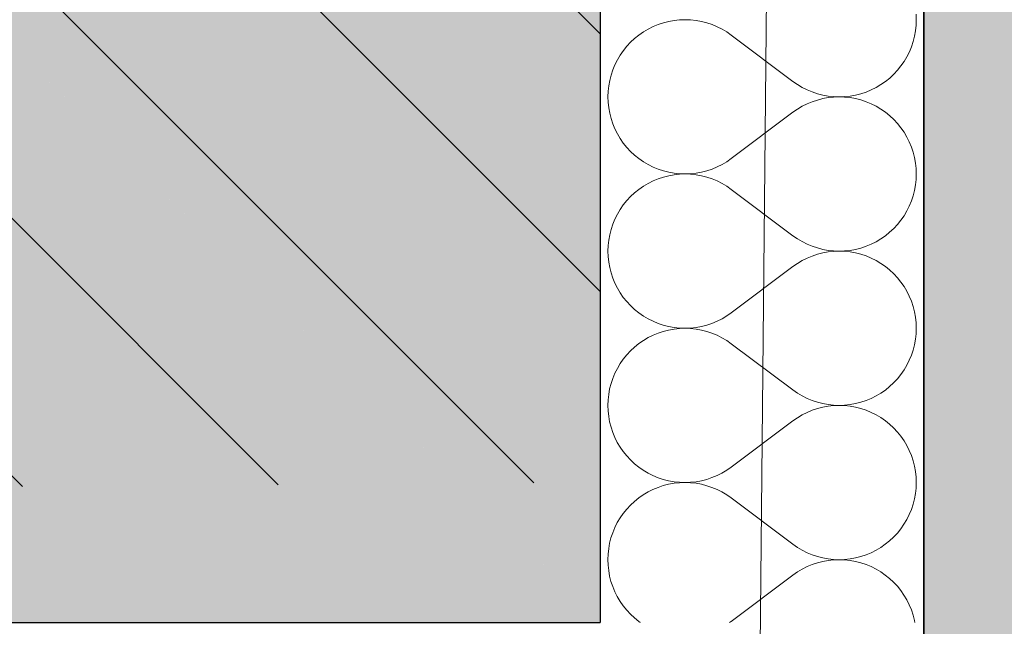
# Model space of a CAD drawing. Header units: millimetres. Extents: x -40276 to 214973, y -147941 to 35228.
# Tile 171 of 256: x -609 to -123, y 348 to 648. Entities that reach past the tile are written whole.
import ezdxf

# ---------------------------------------------------------------- set-up
doc = ezdxf.new("R2010")
doc.units = ezdxf.units.MM
doc.header["$MEASUREMENT"] = 0
doc.linetypes.add('Wipeout_Contour', pattern=[1000, 0, -1000])
for name, color, linetype in [('1._POHLED ZÁPADNÍ_2_0_plochy', 7, 'Continuous'), ('1._POHLED ZÁPADNÍ_2_2D prvky - obecné', 7, 'Continuous'), ('1._POHLED ZÁPADNÍ_2_akustické prvky', 7, 'Continuous'), ('1._POHLED ZÁPADNÍ_2_BT_ortho', 7, 'Continuous'), ('1._POHLED ZÁPADNÍ_2_Nové_Výplně – Řezové', 7, 'Continuous'), ('1._POHLED ZÁPADNÍ_2_Situace - terén', 7, 'Continuous'), ('1._POHLED ZÁPADNÍ_2_Výplně – Řezové', 7, 'Continuous')]:
    doc.layers.add(name, color=color, linetype=linetype)

# ---------------------------------------------------------------- blocks, each defined once
blk = doc.blocks.new('*X12', base_point=(-42174.69, -26223.67))
at = {"layer": '1._POHLED ZÁPADNÍ_2_Nové_Výplně – Řezové', "color": 21, "linetype": 'Continuous', "lineweight": 20, "true_color": 0xffaaaa}
for p, q in [((-286.1, 647.27), (-288.78, 646.79)), ((-283.39, 647.56), (-286.1, 647.27)), ((-280.67, 647.66), (-283.39, 647.56)), ((-277.96, 647.56), (-280.67, 647.66)), ((-275.25, 647.27), (-277.96, 647.56)), ((-272.57, 646.78), (-275.25, 647.27)), ((-166.41, 647.64), (-166.51, 650.36)), ((-166.51, 644.92), (-166.41, 647.64)), ((-298.94, 643.01), (-301.28, 641.62)), ((-296.51, 644.23), (-298.94, 643.01)), ((-293.99, 645.26), (-296.51, 644.23)), ((-291.41, 646.12), (-293.99, 645.26)), ((-288.78, 646.79), (-291.41, 646.12)), ((-269.94, 646.11), (-272.57, 646.78)), ((-267.36, 645.24), (-269.94, 646.11)), ((-264.85, 644.2), (-267.36, 645.24)), ((-262.41, 642.98), (-264.85, 644.2)), ((-260.08, 641.59), (-262.41, 642.98)), ((-166.8, 642.22), (-166.51, 644.92)), ((-305.64, 638.37), (-307.63, 636.51)), ((-303.52, 640.07), (-305.64, 638.37)), ((-301.28, 641.62), (-303.52, 640.07)), ((-257.84, 640.04), (-260.08, 641.59)), ((-227.37, 617.17), (-257.84, 640.04)), ((-167.96, 636.91), (-167.29, 639.54)), ((-167.29, 639.54), (-166.8, 642.22)), ((-309.48, 634.52), (-311.19, 632.4)), ((-307.63, 636.51), (-309.48, 634.52)), ((-169.86, 631.81), (-168.82, 634.32)), ((-168.82, 634.32), (-167.96, 636.91)), ((-314.13, 627.83), (-315.35, 625.4)), ((-312.74, 630.17), (-314.13, 627.83)), ((-311.19, 632.4), (-312.74, 630.17)), ((-172.47, 627.04), (-171.08, 629.38)), ((-171.08, 629.38), (-169.86, 631.81)), ((-316.39, 622.89), (-317.25, 620.31)), ((-315.35, 625.4), (-316.39, 622.89)), ((-175.73, 622.69), (-174.02, 624.81)), ((-174.02, 624.81), (-172.47, 627.04)), ((-317.25, 620.31), (-317.93, 617.67)), ((-181.69, 617.14), (-179.58, 618.84)), ((-179.58, 618.84), (-177.58, 620.7)), ((-177.58, 620.7), (-175.73, 622.69)), ((-318.41, 614.99), (-318.7, 612.29)), ((-317.93, 617.67), (-318.41, 614.99)), ((-227.37, 617.17), (-225.14, 615.62)), ((-225.14, 615.62), (-222.8, 614.23)), ((-222.8, 614.23), (-220.37, 613.01)), ((-188.7, 612.99), (-186.27, 614.2)), ((-186.27, 614.2), (-183.93, 615.59)), ((-183.93, 615.59), (-181.69, 617.14)), ((-318.7, 612.29), (-318.8, 609.57)), ((-318.8, 609.57), (-318.7, 606.85)), ((-220.37, 613.01), (-217.85, 611.97)), ((-217.85, 611.97), (-215.27, 611.11)), ((-215.27, 611.11), (-212.64, 610.43)), ((-212.64, 608.68), (-215.27, 608)), ((-212.64, 610.43), (-209.96, 609.94)), ((-209.96, 609.16), (-212.64, 608.68)), ((-209.96, 609.94), (-207.26, 609.65)), ((-207.26, 609.45), (-209.96, 609.16)), ((-207.26, 609.65), (-204.54, 609.55)), ((-204.54, 609.55), (-207.26, 609.45)), ((-204.54, 609.55), (-201.82, 609.65)), ((-201.82, 609.46), (-204.54, 609.55)), ((-201.82, 609.65), (-199.11, 609.94)), ((-199.11, 609.17), (-201.82, 609.46)), ((-199.11, 609.94), (-196.44, 610.42)), ((-196.44, 608.69), (-199.11, 609.17)), ((-196.44, 610.42), (-193.8, 611.09)), ((-193.8, 608.01), (-196.44, 608.69)), ((-193.8, 611.09), (-191.22, 611.95)), ((-191.22, 611.95), (-188.7, 612.99)), ((-318.7, 606.85), (-318.41, 604.14)), ((-318.41, 604.14), (-317.93, 601.47)), ((-225.14, 603.49), (-227.37, 601.94)), ((-222.8, 604.88), (-225.14, 603.49)), ((-220.37, 606.1), (-222.8, 604.88)), ((-217.86, 607.14), (-220.37, 606.1)), ((-215.27, 608), (-217.86, 607.14)), ((-191.22, 607.16), (-193.8, 608.01)), ((-188.71, 606.11), (-191.22, 607.16)), ((-186.27, 604.9), (-188.71, 606.11)), ((-183.93, 603.51), (-186.27, 604.9)), ((-181.7, 601.96), (-183.93, 603.51)), ((-317.93, 601.47), (-317.26, 598.83)), ((-317.26, 598.83), (-316.4, 596.25)), ((-227.37, 601.94), (-257.85, 579.08)), ((-179.58, 600.25), (-181.7, 601.96)), ((-177.59, 598.4), (-179.58, 600.25)), ((-316.4, 596.25), (-315.36, 593.74)), ((-315.36, 593.74), (-314.14, 591.3)), ((-175.73, 596.41), (-177.59, 598.4)), ((-174.03, 594.29), (-175.73, 596.41)), ((-172.47, 592.06), (-174.03, 594.29)), ((-314.14, 591.3), (-312.75, 588.96)), ((-312.75, 588.96), (-311.2, 586.73)), ((-171.09, 589.72), (-172.47, 592.06)), ((-169.87, 587.28), (-171.09, 589.72)), ((-311.2, 586.73), (-309.49, 584.61)), ((-309.49, 584.61), (-307.64, 582.62)), ((-168.83, 584.77), (-169.87, 587.28)), ((-167.97, 582.19), (-168.83, 584.77)), ((-307.64, 582.62), (-305.65, 580.77)), ((-305.65, 580.77), (-303.53, 579.06)), ((-303.53, 579.06), (-301.29, 577.51)), ((-260.09, 577.53), (-257.85, 579.08)), ((-167.29, 579.55), (-167.97, 582.19)), ((-166.81, 576.88), (-167.29, 579.55)), ((-301.29, 577.51), (-298.95, 576.12)), ((-298.95, 576.12), (-296.52, 574.91)), ((-296.52, 574.91), (-294, 573.86)), ((-267.37, 573.88), (-264.86, 574.92)), ((-264.86, 574.92), (-262.42, 576.14)), ((-262.42, 576.14), (-260.09, 577.53)), ((-166.52, 574.17), (-166.81, 576.88)), ((-166.42, 571.45), (-166.52, 574.17)), ((-291.42, 569.93), (-294.01, 569.07)), ((-294, 573.86), (-291.42, 573.01)), ((-291.42, 573.01), (-288.79, 572.34)), ((-288.79, 570.6), (-291.42, 569.93)), ((-288.79, 572.34), (-286.11, 571.85)), ((-286.11, 571.08), (-288.79, 570.6)), ((-286.11, 571.85), (-283.4, 571.56)), ((-283.4, 571.37), (-286.11, 571.08)), ((-283.4, 571.56), (-280.69, 571.47)), ((-280.69, 571.47), (-283.4, 571.37)), ((-280.69, 571.47), (-277.97, 571.57)), ((-277.97, 571.37), (-280.69, 571.47)), ((-277.97, 571.57), (-275.26, 571.86)), ((-275.26, 571.08), (-277.97, 571.37)), ((-275.26, 571.86), (-272.58, 572.34)), ((-272.59, 570.59), (-275.26, 571.08)), ((-269.95, 569.92), (-272.59, 570.59)), ((-272.58, 572.34), (-269.95, 573.02)), ((-269.95, 573.02), (-267.37, 573.88)), ((-267.37, 569.05), (-269.95, 569.92)), ((-166.52, 568.73), (-166.42, 571.45)), ((-301.29, 565.43), (-303.53, 563.88)), ((-298.95, 566.82), (-301.29, 565.43)), ((-296.52, 568.03), (-298.95, 566.82)), ((-294.01, 569.07), (-296.52, 568.03)), ((-264.86, 568.01), (-267.37, 569.05)), ((-262.43, 566.79), (-264.86, 568.01)), ((-260.09, 565.4), (-262.43, 566.79)), ((-257.85, 563.85), (-260.09, 565.4)), ((-167.3, 563.35), (-166.81, 566.03)), ((-166.81, 566.03), (-166.52, 568.73)), ((-307.64, 560.32), (-309.49, 558.33)), ((-305.65, 562.18), (-307.64, 560.32)), ((-303.53, 563.88), (-305.65, 562.18)), ((-227.38, 540.98), (-257.85, 563.85)), ((-168.83, 558.13), (-167.97, 560.72)), ((-167.97, 560.72), (-167.3, 563.35)), ((-311.2, 556.21), (-312.76, 553.98)), ((-309.49, 558.33), (-311.2, 556.21)), ((-171.09, 553.19), (-169.87, 555.62)), ((-169.87, 555.62), (-168.83, 558.13)), ((-314.14, 551.64), (-315.36, 549.21)), ((-312.76, 553.98), (-314.14, 551.64)), ((-174.03, 548.62), (-172.48, 550.85)), ((-172.48, 550.85), (-171.09, 553.19)), ((-316.4, 546.7), (-317.26, 544.11)), ((-315.36, 549.21), (-316.4, 546.7)), ((-177.59, 544.51), (-175.74, 546.5)), ((-175.74, 546.5), (-174.03, 548.62)), ((-317.94, 541.48), (-318.42, 538.8)), ((-317.26, 544.11), (-317.94, 541.48)), ((-227.38, 540.98), (-225.15, 539.43)), ((-183.94, 539.4), (-181.71, 540.95)), ((-181.71, 540.95), (-179.59, 542.65)), ((-179.59, 542.65), (-177.59, 544.51)), ((-318.71, 536.1), (-318.81, 533.38)), ((-318.42, 538.8), (-318.71, 536.1)), ((-225.15, 539.43), (-222.81, 538.04)), ((-222.81, 538.04), (-220.38, 536.82)), ((-220.38, 536.82), (-217.87, 535.78)), ((-217.87, 535.78), (-215.28, 534.91)), ((-193.81, 534.9), (-191.23, 535.76)), ((-191.23, 535.76), (-188.72, 536.79)), ((-188.72, 536.79), (-186.28, 538.01)), ((-186.28, 538.01), (-183.94, 539.4)), ((-318.81, 533.38), (-318.71, 530.66)), ((-318.71, 530.66), (-318.42, 527.95)), ((-217.87, 530.95), (-220.38, 529.91)), ((-215.29, 531.81), (-217.87, 530.95)), ((-212.65, 532.49), (-215.29, 531.81)), ((-215.28, 534.91), (-212.65, 534.24)), ((-212.65, 534.24), (-209.97, 533.75)), ((-209.97, 532.97), (-212.65, 532.49)), ((-209.97, 533.75), (-207.27, 533.46)), ((-207.27, 533.26), (-209.97, 532.97)), ((-207.27, 533.46), (-204.55, 533.36)), ((-204.55, 533.36), (-207.27, 533.26)), ((-204.55, 533.36), (-201.83, 533.46)), ((-201.83, 533.27), (-204.55, 533.36)), ((-201.83, 533.46), (-199.13, 533.75)), ((-199.13, 532.98), (-201.83, 533.27)), ((-199.13, 533.75), (-196.45, 534.23)), ((-196.45, 532.49), (-199.13, 532.98)), ((-196.45, 534.23), (-193.81, 534.9)), ((-193.81, 531.82), (-196.45, 532.49)), ((-191.23, 530.96), (-193.81, 531.82)), ((-188.72, 529.92), (-191.23, 530.96)), ((-318.42, 527.95), (-317.94, 525.28)), ((-227.38, 525.75), (-257.86, 502.89)), ((-225.15, 527.3), (-227.38, 525.75)), ((-222.81, 528.69), (-225.15, 527.3)), ((-220.38, 529.91), (-222.81, 528.69)), ((-186.28, 528.71), (-188.72, 529.92)), ((-183.94, 527.32), (-186.28, 528.71)), ((-181.71, 525.77), (-183.94, 527.32)), ((-179.59, 524.06), (-181.71, 525.77)), ((-317.94, 525.28), (-317.27, 522.64)), ((-317.27, 522.64), (-316.41, 520.06)), ((-177.6, 522.21), (-179.59, 524.06)), ((-175.74, 520.22), (-177.6, 522.21)), ((-316.41, 520.06), (-315.37, 517.55)), ((-315.37, 517.55), (-314.15, 515.11)), ((-174.04, 518.1), (-175.74, 520.22)), ((-172.48, 515.87), (-174.04, 518.1)), ((-171.1, 513.53), (-172.48, 515.87)), ((-314.15, 515.11), (-312.76, 512.77)), ((-312.76, 512.77), (-311.21, 510.54)), ((-169.88, 511.09), (-171.1, 513.53)), ((-168.84, 508.58), (-169.88, 511.09)), ((-311.21, 510.54), (-309.5, 508.42)), ((-309.5, 508.42), (-307.65, 506.43)), ((-307.65, 506.43), (-305.66, 504.58)), ((-167.98, 506), (-168.84, 508.58)), ((-305.66, 504.58), (-303.54, 502.87)), ((-303.54, 502.87), (-301.3, 501.32)), ((-301.3, 501.32), (-298.96, 499.93)), ((-262.43, 499.95), (-260.1, 501.34)), ((-260.1, 501.34), (-257.86, 502.89)), ((-167.3, 503.36), (-167.98, 506)), ((-166.82, 500.69), (-167.3, 503.36)), ((-298.96, 499.93), (-296.53, 498.71)), ((-296.53, 498.71), (-294.02, 497.67)), ((-294.02, 497.67), (-291.43, 496.82)), ((-291.43, 496.82), (-288.8, 496.14)), ((-272.6, 496.15), (-269.96, 496.83)), ((-269.96, 496.83), (-267.38, 497.69)), ((-267.38, 497.69), (-264.87, 498.73)), ((-264.87, 498.73), (-262.43, 499.95)), ((-166.53, 497.98), (-166.82, 500.69)), ((-166.43, 495.26), (-166.53, 497.98)), ((-296.53, 491.84), (-298.96, 490.63)), ((-294.02, 492.88), (-296.53, 491.84)), ((-291.43, 493.74), (-294.02, 492.88)), ((-288.8, 494.41), (-291.43, 493.74)), ((-288.8, 496.14), (-286.12, 495.66)), ((-286.12, 494.89), (-288.8, 494.41)), ((-286.12, 495.66), (-283.41, 495.37)), ((-283.41, 495.18), (-286.12, 494.89)), ((-283.41, 495.37), (-280.7, 495.28)), ((-280.7, 495.28), (-283.41, 495.18)), ((-280.7, 495.28), (-277.98, 495.38)), ((-277.98, 495.18), (-280.7, 495.28)), ((-277.98, 495.38), (-275.27, 495.67)), ((-275.27, 494.88), (-277.98, 495.18)), ((-275.27, 495.67), (-272.6, 496.15)), ((-272.6, 494.4), (-275.27, 494.88)), ((-269.96, 493.72), (-272.6, 494.4)), ((-267.38, 492.86), (-269.96, 493.72)), ((-264.87, 491.82), (-267.38, 492.86)), ((-262.44, 490.6), (-264.87, 491.82)), ((-166.82, 489.84), (-166.53, 492.54)), ((-166.53, 492.54), (-166.43, 495.26)), ((-303.54, 487.69), (-305.66, 485.98)), ((-301.3, 489.24), (-303.54, 487.69)), ((-298.96, 490.63), (-301.3, 489.24)), ((-260.1, 489.21), (-262.44, 490.6)), ((-257.86, 487.66), (-260.1, 489.21)), ((-227.39, 464.79), (-257.86, 487.66)), ((-167.98, 484.52), (-167.31, 487.16)), ((-167.31, 487.16), (-166.82, 489.84)), ((-309.51, 482.14), (-311.21, 480.02)), ((-307.65, 484.13), (-309.51, 482.14)), ((-305.66, 485.98), (-307.65, 484.13)), ((-169.88, 479.43), (-168.84, 481.94)), ((-168.84, 481.94), (-167.98, 484.52)), ((-312.77, 477.79), (-314.15, 475.45)), ((-311.21, 480.02), (-312.77, 477.79)), ((-172.49, 474.66), (-171.1, 477)), ((-171.1, 477), (-169.88, 479.43)), ((-315.37, 473.02), (-316.42, 470.51)), ((-314.15, 475.45), (-315.37, 473.02)), ((-175.75, 470.31), (-174.04, 472.42)), ((-174.04, 472.42), (-172.49, 474.66)), ((-317.28, 467.92), (-317.95, 465.29)), ((-316.42, 470.51), (-317.28, 467.92)), ((-179.6, 466.46), (-177.61, 468.32)), ((-177.61, 468.32), (-175.75, 470.31)), ((-318.43, 462.61), (-318.72, 459.91)), ((-317.95, 465.29), (-318.43, 462.61)), ((-227.39, 464.79), (-225.16, 463.24)), ((-225.16, 463.24), (-222.82, 461.85)), ((-186.29, 461.82), (-183.95, 463.21)), ((-183.95, 463.21), (-181.72, 464.76)), ((-181.72, 464.76), (-179.6, 466.46)), ((-318.72, 459.91), (-318.82, 457.19)), ((-222.82, 461.85), (-220.39, 460.63)), ((-220.39, 460.63), (-217.88, 459.59)), ((-217.88, 459.59), (-215.3, 458.72)), ((-215.3, 458.72), (-212.66, 458.05)), ((-212.66, 458.05), (-209.98, 457.56)), ((-209.98, 457.56), (-207.28, 457.27)), ((-201.84, 457.27), (-199.14, 457.56)), ((-199.14, 457.56), (-196.46, 458.04)), ((-196.46, 458.04), (-193.82, 458.71)), ((-193.82, 458.71), (-191.24, 459.56)), ((-191.24, 459.56), (-188.73, 460.6)), ((-188.73, 460.6), (-186.29, 461.82)), ((-318.82, 457.19), (-318.72, 454.47)), ((-318.72, 454.47), (-318.43, 451.76)), ((-220.39, 453.72), (-222.82, 452.5)), ((-217.88, 454.76), (-220.39, 453.72)), ((-215.3, 455.62), (-217.88, 454.76)), ((-212.66, 456.3), (-215.3, 455.62)), ((-209.98, 456.78), (-212.66, 456.3)), ((-207.28, 457.07), (-209.98, 456.78)), ((-207.28, 457.27), (-204.56, 457.17)), ((-204.56, 457.17), (-207.28, 457.07)), ((-204.56, 457.17), (-201.84, 457.27)), ((-201.84, 457.08), (-204.56, 457.17)), ((-199.14, 456.79), (-201.84, 457.08)), ((-196.46, 456.3), (-199.14, 456.79)), ((-193.82, 455.63), (-196.46, 456.3)), ((-191.24, 454.77), (-193.82, 455.63)), ((-188.73, 453.73), (-191.24, 454.77)), ((-186.29, 452.52), (-188.73, 453.73)), ((-183.95, 451.13), (-186.29, 452.52)), ((-318.43, 451.76), (-317.95, 449.09)), ((-317.95, 449.09), (-317.28, 446.45)), ((-227.39, 449.56), (-257.87, 426.7)), ((-225.16, 451.11), (-227.39, 449.56)), ((-222.82, 452.5), (-225.16, 451.11)), ((-181.72, 449.58), (-183.95, 451.13)), ((-179.6, 447.87), (-181.72, 449.58)), ((-177.61, 446.02), (-179.6, 447.87)), ((-317.28, 446.45), (-316.42, 443.87)), ((-316.42, 443.87), (-315.38, 441.36)), ((-175.75, 444.03), (-177.61, 446.02)), ((-174.05, 441.91), (-175.75, 444.03)), ((-315.38, 441.36), (-314.16, 438.92)), ((-314.16, 438.92), (-312.77, 436.58)), ((-172.49, 439.68), (-174.05, 441.91)), ((-171.11, 437.34), (-172.49, 439.68)), ((-312.77, 436.58), (-311.22, 434.35)), ((-311.22, 434.35), (-309.51, 432.23)), ((-169.89, 434.9), (-171.11, 437.34)), ((-168.85, 432.39), (-169.89, 434.9)), ((-309.51, 432.23), (-307.66, 430.24)), ((-307.66, 430.24), (-305.67, 428.39)), ((-305.67, 428.39), (-303.55, 426.68)), ((-167.99, 429.81), (-168.85, 432.39)), ((-167.32, 427.17), (-167.99, 429.81)), ((-303.55, 426.68), (-301.31, 425.13)), ((-301.31, 425.13), (-298.97, 423.74)), ((-298.97, 423.74), (-296.54, 422.52)), ((-264.88, 422.54), (-262.45, 423.76)), ((-262.45, 423.76), (-260.11, 425.15)), ((-260.11, 425.15), (-257.87, 426.7)), ((-166.83, 424.49), (-167.32, 427.17)), ((-166.54, 421.79), (-166.83, 424.49)), ((-296.54, 422.52), (-294.03, 421.48)), ((-294.03, 421.48), (-291.44, 420.63)), ((-291.44, 420.63), (-288.81, 419.95)), ((-288.81, 419.95), (-286.13, 419.47)), ((-286.13, 418.7), (-288.81, 418.22)), ((-286.13, 419.47), (-283.43, 419.18)), ((-283.43, 418.99), (-286.13, 418.7)), ((-283.43, 419.18), (-280.71, 419.09)), ((-280.71, 419.09), (-283.43, 418.99)), ((-280.71, 419.09), (-277.99, 419.19)), ((-277.99, 418.99), (-280.71, 419.09)), ((-277.99, 419.19), (-275.28, 419.48)), ((-275.28, 418.69), (-277.99, 418.99)), ((-275.28, 419.48), (-272.61, 419.96)), ((-272.61, 418.21), (-275.28, 418.69)), ((-272.61, 419.96), (-269.97, 420.64)), ((-269.97, 420.64), (-267.39, 421.5)), ((-267.39, 421.5), (-264.88, 422.54)), ((-166.45, 419.07), (-166.54, 421.79)), ((-166.54, 416.35), (-166.45, 419.07)), ((-298.97, 414.44), (-301.31, 413.05)), ((-296.54, 415.65), (-298.97, 414.44)), ((-294.03, 416.69), (-296.54, 415.65)), ((-291.44, 417.55), (-294.03, 416.69)), ((-288.81, 418.22), (-291.44, 417.55)), ((-269.97, 417.53), (-272.61, 418.21)), ((-267.39, 416.67), (-269.97, 417.53)), ((-264.88, 415.63), (-267.39, 416.67)), ((-262.45, 414.41), (-264.88, 415.63)), ((-260.11, 413.02), (-262.45, 414.41)), ((-167.32, 410.97), (-166.83, 413.65)), ((-166.83, 413.65), (-166.54, 416.35)), ((-305.67, 409.79), (-307.66, 407.94)), ((-303.55, 411.5), (-305.67, 409.79)), ((-301.31, 413.05), (-303.55, 411.5)), ((-257.88, 411.46), (-260.11, 413.02)), ((-227.4, 388.6), (-257.88, 411.46)), ((-167.99, 408.33), (-167.32, 410.97)), ((-309.52, 405.95), (-311.22, 403.83)), ((-307.66, 407.94), (-309.52, 405.95)), ((-169.89, 403.24), (-168.85, 405.75)), ((-168.85, 405.75), (-167.99, 408.33)), ((-314.17, 399.26), (-315.38, 396.83)), ((-312.78, 401.6), (-314.17, 399.26)), ((-311.22, 403.83), (-312.78, 401.6)), ((-172.5, 398.47), (-171.11, 400.81)), ((-171.11, 400.81), (-169.89, 403.24)), ((-316.43, 394.31), (-317.29, 391.73)), ((-315.38, 396.83), (-316.43, 394.31)), ((-177.62, 392.13), (-175.76, 394.12)), ((-175.76, 394.12), (-174.05, 396.23)), ((-174.05, 396.23), (-172.5, 398.47)), ((-317.29, 391.73), (-317.96, 389.1)), ((-181.73, 388.57), (-179.61, 390.27)), ((-179.61, 390.27), (-177.62, 392.13)), ((-318.44, 386.42), (-318.73, 383.72)), ((-317.96, 389.1), (-318.44, 386.42)), ((-227.4, 388.6), (-225.17, 387.05)), ((-225.17, 387.05), (-222.83, 385.66)), ((-222.83, 385.66), (-220.4, 384.44)), ((-220.4, 384.44), (-217.89, 383.4)), ((-191.25, 383.37), (-188.74, 384.41)), ((-188.74, 384.41), (-186.3, 385.63)), ((-186.3, 385.63), (-183.96, 387.02)), ((-183.96, 387.02), (-181.73, 388.57)), ((-318.73, 383.72), (-318.83, 381)), ((-318.83, 381), (-318.73, 378.28)), ((-217.89, 383.4), (-215.31, 382.53)), ((-215.31, 382.53), (-212.67, 381.86)), ((-212.67, 380.11), (-215.31, 379.43)), ((-212.67, 381.86), (-209.99, 381.37)), ((-209.99, 380.59), (-212.67, 380.11)), ((-209.99, 381.37), (-207.29, 381.08)), ((-207.29, 380.88), (-209.99, 380.59)), ((-207.29, 381.08), (-204.57, 380.98)), ((-204.57, 380.98), (-207.29, 380.88)), ((-204.57, 380.98), (-201.85, 381.08)), ((-201.85, 380.89), (-204.57, 380.98)), ((-201.85, 381.08), (-199.15, 381.36)), ((-199.15, 380.6), (-201.85, 380.89)), ((-199.15, 381.36), (-196.47, 381.85)), ((-196.47, 380.11), (-199.15, 380.6)), ((-196.47, 381.85), (-193.83, 382.52)), ((-193.83, 379.44), (-196.47, 380.11)), ((-193.83, 382.52), (-191.25, 383.37)), ((-318.73, 378.28), (-318.44, 375.57)), ((-318.44, 375.57), (-317.96, 372.9)), ((-225.17, 374.92), (-227.4, 373.37)), ((-222.83, 376.31), (-225.17, 374.92)), ((-220.4, 377.53), (-222.83, 376.31)), ((-217.89, 378.57), (-220.4, 377.53)), ((-215.31, 379.43), (-217.89, 378.57)), ((-191.25, 378.58), (-193.83, 379.44)), ((-188.74, 377.54), (-191.25, 378.58)), ((-186.3, 376.33), (-188.74, 377.54)), ((-183.96, 374.94), (-186.3, 376.33)), ((-181.73, 373.39), (-183.96, 374.94)), ((-317.96, 372.9), (-317.29, 370.26)), ((-317.29, 370.26), (-316.43, 367.68)), ((-227.4, 373.37), (-257.88, 350.51)), ((-179.61, 371.68), (-181.73, 373.39)), ((-177.62, 369.83), (-179.61, 371.68)), ((-175.76, 367.84), (-177.62, 369.83)), ((-316.43, 367.68), (-315.39, 365.17)), ((-315.39, 365.17), (-314.17, 362.73)), ((-174.06, 365.72), (-175.76, 367.84)), ((-172.51, 363.48), (-174.06, 365.72)), ((-314.17, 362.73), (-312.78, 360.39)), ((-312.78, 360.39), (-311.23, 358.16)), ((-171.12, 361.14), (-172.51, 363.48)), ((-169.9, 358.71), (-171.12, 361.14)), ((-311.23, 358.16), (-309.52, 356.04)), ((-309.52, 356.04), (-307.67, 354.05)), ((-168.86, 356.2), (-169.9, 358.71)), ((-168, 353.62), (-168.86, 356.2)), ((-307.67, 354.05), (-305.68, 352.2)), ((-305.68, 352.2), (-303.56, 350.49)), ((-303.56, 350.49), (-302.81, 349.97)), ((-258.67, 349.96), (-257.88, 350.51)), ((-167.33, 350.98), (-168, 353.62)), ((-167.14, 349.95), (-167.33, 350.98))]:
    blk.add_line(p, q, dxfattribs=at)

msp = doc.modelspace()

# ---------------------------------------------------------------- hatches: boundary and pattern name
at = {"layer": '1._POHLED ZÁPADNÍ_2_0_plochy', "linetype": 'Continuous', "lineweight": 0, "true_color": 0x725616}
msp.add_hatch(color=46, dxfattribs=at).paths.add_polyline_path([(-40276.11, 380.05), (-40276.11, -1043.68), (-26430.13, -1753.82), (-207.83, -1407.24, 0.378179), (2221.6, 744.43), (1454.58, 22244.44), (546.81, 28172.03), (-1346.6, 35227.52), (-3442.11, 35227.52), (-1029.19, 25664.88), (-238.38, 17796.01), (-239.22, 14109.25), (861.41, 14093.65), (783.04, 8563.06), (-240.47, 8577.57), (-242.36, 270.44), (-4572.17, 250.22), (-4572.63, 350.63), (-5872.68, 344.56), (-5872.22, 244.16), (-7761.04, 235.34), (-7759.92, 351.1), (-8809.82, 361.27), (-8811.09, 230.44), (-11400.33, 218.35), (-11400.37, 351.08), (-12450.37, 350.77), (-12450.33, 213.45), (-13471.16, 208.68), (-13473.3, 368.51), (-14863.29, 349.89), (-14861.31, 202.19), (-20482.16, 175.95), (-20484.75, 349.86), (-26651.76, 257.8), (-26680.1, 83.42), (-26744.58, -483.48), (-39549.98, 311.19)])
at = {"layer": '1._POHLED ZÁPADNÍ_2_0_plochy', "linetype": 'Continuous', "lineweight": 20, "true_color": 0xffaaaa}
h = msp.add_hatch(dxfattribs=at)
h.set_pattern_fill('Izolační_tvárnice_0002', color=21, style=0, pattern_type=2)
h.set_pattern_definition([(315, (-10360.18, 9405.31), (63.6396, 63.6396), [])])
h.paths.add_polyline_path([(-10906.33, 18690.21), (-10970.68, 9084.15), (-20311.44, 10009.93), (-20479.41, 269.75), (-242.33, 419.76), (-238.38, 17796.01)])
at = {"layer": '1._POHLED ZÁPADNÍ_2_Výplně – Řezové', "linetype": 'Continuous', "lineweight": 13}
for points in [[(-1041.69, 1053.53), (-321.69, 349.98), (-321.69, 1199.98), (-1041.69, 1200.09)], [(-1191.69, 350.11), (-321.69, 349.98), (-1038.53, 1050.44), (-1191.69, 1050.44)]]:
    msp.add_hatch(color=254, dxfattribs=at).paths.add_polyline_path(points)

# ---------------------------------------------------------------- linework, layer by layer
at = {"layer": '1._POHLED ZÁPADNÍ_2_0_plochy', "color": 7, "linetype": 'Continuous', "lineweight": 13, "flags": 128}
msp.add_lwpolyline([(-40276.11, -1043.68), (-26430.13, -1753.82), (-207.83, -1407.24, 0.378179), (2221.6, 744.43), (1454.58, 22244.44), (546.81, 28172.03), (-1346.6, 35227.52)], format="xyb", dxfattribs=at)
msp.add_lwpolyline([(-1029.19, 25664.88), (-238.38, 17796.01), (-239.22, 14109.25), (861.41, 14093.65), (783.04, 8563.06), (-240.47, 8577.57), (-242.36, 270.44), (-4572.17, 250.22), (-4572.63, 350.63), (-5872.68, 344.56), (-5872.22, 244.16), (-7761.04, 235.34), (-7759.92, 351.1), (-8809.82, 361.27), (-8811.09, 230.44), (-11400.33, 218.35)], dxfattribs=at)
at = {"layer": '1._POHLED ZÁPADNÍ_2_Situace - terén', "color": 8, "linetype": 'Continuous', "lineweight": 13, "flags": 128}
msp.add_lwpolyline([(-321.69, 9430.27), (-284.45, 9430.27), (-284.45, 312.49), (-321.69, 312.49)], close=True, dxfattribs=at)

# ---------------------------------------------------------------- next in the draw order: wipeouts: each hides what was drawn before it
at = {"color": 254, "linetype": 'Wipeout_Contour', "lineweight": 0, "ltscale": 1112.905025}
msp.add_wipeout([(-162.65, 349.95), (-322.65, 349.97), (-162.67, 189.95)], dxfattribs=at).dxf.layer = '1._POHLED ZÁPADNÍ_2_Nové_Výplně – Řezové'

# ---------------------------------------------------------------- next in the draw order: wipeouts: each hides what was drawn before it
at = {"color": 254, "linetype": 'Wipeout_Contour', "lineweight": 0, "ltscale": 5941.464106}
msp.add_wipeout([(-1711.93, 340.19), (-1711.95, 190.19), (-162.67, 189.95), (-322.65, 349.97), (-1711.93, 350.19)], dxfattribs=at).dxf.layer = '1._POHLED ZÁPADNÍ_2_Nové_Výplně – Řezové'

# ---------------------------------------------------------------- next in the draw order: wipeouts: each hides what was drawn before it
at = {"color": 254, "linetype": 'Wipeout_Contour', "lineweight": 0, "ltscale": 7443.810033}
msp.add_wipeout([(-322.65, 349.97), (-162.65, 349.95), (-162.39, 2176.27), (-312.39, 2176.29), (-322.39, 2176.29)], dxfattribs=at).dxf.layer = '1._POHLED ZÁPADNÍ_2_Nové_Výplně – Řezové'

# ---------------------------------------------------------------- next in the draw order: linework, layer by layer
at = {"layer": '1._POHLED ZÁPADNÍ_2_2D prvky - obecné', "color": 7, "linetype": 'Continuous', "lineweight": 25}
for p in [(-322.39, 2176.29), (-1711.93, 350.19)]:
    msp.add_line(p, (-322.65, 349.97), dxfattribs=at)
at = {"layer": '1._POHLED ZÁPADNÍ_2_akustické prvky', "color": 1, "linetype": 'Continuous', "lineweight": 35}
msp.add_line((-162.67, 189.95), (-162.56, 2176.27), dxfattribs=at)
at = {"layer": '1._POHLED ZÁPADNÍ_2_BT_ortho', "color": 142, "linetype": 'Continuous', "lineweight": 20, "true_color": 0x0080c0, "flags": 128}
msp.add_lwpolyline([(-196.43, -482.19), (-244.37, 253.56), (-233.95, 1318.97)], dxfattribs=at)

# ---------------------------------------------------------------- next in the draw order: block references
at = {"layer": '1._POHLED ZÁPADNÍ_2_0_plochy', "color": 9, "linetype": 'Continuous', "lineweight": 13}
msp.add_blockref('*X12', (-42174.69, -26223.67), dxfattribs=at)

doc.saveas('drawing.dxf')
